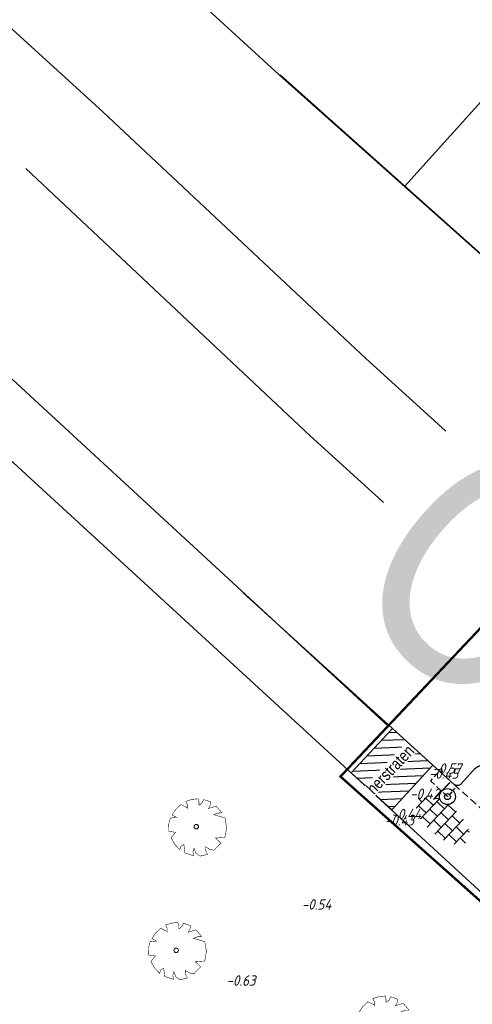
# Model space of a CAD drawing. Header units: metres. Extents: x 111546 to 149831, y 498798 to 507863.
# Tile 8 of 256: x 113462 to 113481, y 498987 to 499029. Entities that reach past the tile are written whole.
import ezdxf
from ezdxf.enums import TextEntityAlignment as Align

# ---------------------------------------------------------------- set-up
doc = ezdxf.new("R2010")
doc.units = ezdxf.units.M
doc.linetypes.add('DASHED', pattern=[19.05, 12.7, -6.35])
for name, color, linetype in [('0-hoogte mv-bestaand', 253, 'Continuous'), ('0-werkgrens', 210, 'FENCELINE1'), ('3-bs-trottoirkolk', 252, 'Continuous'), ('3-nw-herstraten1', 7, 'Continuous'), ('3-NW-HV-316010+318010-Afwerken zandbed voor wegfundering en menggranulaat-opp', 20, 'Continuous'), ('3-nw-verkeersbord-paal-aanlegtek', 2, 'Continuous'), ('3-vw-band-ob 6x20', 30, 'Continuous'), ('Q26_BOOM', 252, 'Continuous'), ('T02_RASTER', 252, 'Continuous'), ('V02_KNTOPENVERH', 252, 'Continuous'), ('V03_KNTTEGELPAD', 252, 'Continuous')]:
    doc.layers.add(name, color=color, linetype=linetype)
for name, color, linetype, lineweight in [('0-kadastrale percelen', 253, 'AI-KADASTRAAL', 9), ('3-nw-arcering-trottoir', 2, 'Continuous', 15), ('3-nw-materiaalscheiding-', 7, 'DASHED', 13), ('3-nw-text-20', 7, 'Continuous', 15)]:
    doc.layers.add(name, color=color, linetype=linetype, lineweight=lineweight)
doc.styles.get("Standard").update_dxf_attribs({"font": 'isocp-ie.shx'})
doc.styles.add('veysel', font='isocp-ie.shx', dxfattribs={"height": 0.1})
doc.styles.add('Zaanstad 1-200 2.5mm', font='ARIALN.TTF', dxfattribs={"height": 0.5})
doc.styles.add('Zaanstad 1-250 2.0mm', font='ARIALN.TTF', dxfattribs={"height": 0.5})
doc.linetypes.add('AI-KADASTRAAL', pattern='A,5.5,-2,["K",Standard,S=1.8,R=0,X=0,Y=-0.9],-2,5.5,-2,[5,NLCS.SHX,S=0.75,R=0,X=0,Y=0],-2', length=19)
doc.linetypes.add('FENCELINE1', pattern='A,6.35,-2.54,[133,ltypeshp.shx,S=2.54,R=0,X=-2.54,Y=0],-2.54,25.4', length=36.83)

# ---------------------------------------------------------------- blocks, each defined once
blk = doc.blocks.new('Q26')
at = {"linetype": 'Continuous', "lineweight": 20, "const_width": 0.0225}
blk.add_lwpolyline([(0.757, 0.516), (1.237, 0.371), (1.308, -0.046), (1.235, -0.463), (0.83, -0.494), (1.061, -0.711), (0.757, -1.022), (0.565, -0.971), (0.395, -0.867), (0.404, -1.032), (0.49, -1.198), (0.163, -1.271), (-0.015, -1.136), (-0.097, -0.929), (-0.141, -1.084), (-0.112, -1.255), (-0.489, -1.131), (-0.532, -0.774), (-0.668, -0.854), (-0.707, -0.996), (-0.927, -0.766), (-1.083, -0.479), (-0.894, -0.246), (-1.181, -0.203), (-1.187, 0.104), (-1.122, 0.367), (-0.847, 0.398), (-1.04, 0.503), (-0.879, 0.749), (-0.663, 0.95), (-0.402, 0.826), (-0.388, 0.795), (-0.382, 0.942), (-0.452, 1.088), (-0.194, 1.172), (0.076, 1.199), (0.118, 1.07), (0.119, 0.935), (0.148, 0.935), (0.252, 1.031), (0.325, 1.167), (0.626, 1.059), (0.6, 0.925), (0.525, 0.78), (0.856, 0.885), (1.105, 0.593), (0.924, 0.584)], close=True, dxfattribs=at)
at = {"linetype": 'Continuous', "lineweight": 20}
blk.add_circle((0.001, -0.001), 0.0983, dxfattribs=at)
blk = doc.blocks.new('KOLK_R')
at = {"color": 0, "linetype": 'DASHED', "ltscale": 0.02}
for points in [[(-0.486, 0.11), (-0.598, -0.376)], [(0.376, -0.598), (-0.598, -0.376)]]:
    blk.add_lwpolyline(points, dxfattribs=at)
at = {"color": 0, "linetype": 'DASHED', "ltscale": 0.01}
blk.add_lwpolyline([(0.486, -0.11), (0.376, -0.598)], dxfattribs=at)
blk = doc.blocks.new('paal_verkeersbord')
at = {"const_width": 0.035}
blk.add_lwpolyline([(-0.3, -0.2), (0.3, -0.2)], dxfattribs=at)
for radius in [0.2, 0.0745]:
    blk.add_circle((0, 0), radius)

msp = doc.modelspace()

# ---------------------------------------------------------------- hatches: boundary and pattern name
at = {"layer": '3-nw-arcering-trottoir'}
h = msp.add_hatch(dxfattribs=at)
h.set_pattern_fill('AVH-TEGEL_300X300_HALFST', color=256, scale=1.5, angle=116.45265, style=0, pattern_type=2)
h.set_pattern_definition([(136.476130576, (-311232.32864, 219694.99667), (-0.48123715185, 0.14675082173), [0.45, -0.45]), (226.47613058, (-311232.32864, 219694.99667), (0.3262893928, -0.30989551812), [])])
edge = h.paths.add_edge_path()
edge.add_ellipse((113480.214, 498994.8961), major_axis=(-1.0597, 0.9251), ratio=0.488545, start_angle=0, end_angle=360)
at = {"layer": '3-nw-herstraten1', "ltscale": 0.06, "transparency": 33554687}
h = msp.add_hatch(dxfattribs=at)
h.set_pattern_fill('ANSI31', color=256, scale=0.1)
h.set_pattern_definition([(2.41437, (113596.9996, 499009.72348), (-0.0133751, 0.31721815), [])])
h.paths.add_polyline_path([(113479.7909, 498997.2689), (113478.0553, 498998.8463), (113476.2694, 498996.9266), (113478.0333, 498995.3306)])

# ---------------------------------------------------------------- linework, layer by layer
at = {"layer": '0-kadastrale percelen', "ltscale": 0.25}
msp.add_lwpolyline([(113444.9189, 499049.1866), (113445.8539, 499050.2046), (113464.6239, 499032.9526), (113465.2369, 499033.6196), (113467.2209, 499031.7956), (113467.5719, 499032.1776), (113473.3289, 499026.8776), (113487.6229, 499014.1476), (113501.9599, 499030.0076), (113501.0919, 499030.8166), (113506.5249, 499036.7206), (113493.4459, 499048.7516), (113463.3479, 499076.3796), (113462.9969, 499075.9956), (113460.1459, 499078.5976), (113456.4239, 499074.5216), (113449.7349, 499080.6706), (113451.4269, 499082.5116), (113435.5889, 499097.0686)], dxfattribs=at)
at = {"layer": '3-nw-herstraten1', "ltscale": 0.02}
msp.add_lwpolyline([(113479.7909, 498997.2689), (113478.0553, 498998.8463), (113476.2694, 498996.9266), (113478.0333, 498995.3306)], close=True, dxfattribs=at)
at = {"layer": '3-nw-materiaalscheiding-', "ltscale": 0.025}
msp.add_lwpolyline([(113480.7111, 498996.4326), (113485.8451, 498991.7838)], dxfattribs=at)
at = {"layer": '3-vw-band-ob 6x20', "ltscale": 0.05}
msp.add_lwpolyline([(113442.4659, 499046.5196), (113465.5809, 499025.4386), (113476.9079, 499014.7906), (113490.8139, 499002.1436), (113494.0609, 499002.1226), (113507.8099, 499014.5506), (113510.0869, 499014.9646)], dxfattribs=at)
at = {"layer": 'T02_RASTER', "ltscale": 0.25}
msp.add_lwpolyline([(113505.4519, 499042.2686), (113506.9379, 499043.8766), (113510.9859, 499040.0976), (113500.1139, 499028.3056), (113487.4749, 499014.2936), (113473.2119, 499027.0266)], dxfattribs=at)
at = {"layer": 'V02_KNTOPENVERH'}
for points in [[(113462.2589, 499022.9846), (113474.5009, 499011.4686), (113486.8552, 499000.24)], [(113477.855, 498998.9533), (113457.5979, 499017.6516)]]:
    msp.add_lwpolyline(points, dxfattribs=at)
msp.add_lwpolyline([(113483.4923, 498996.5399), (113482.9106, 498997.0685, 0.4142136), (113481.498, 498997.0011), (113480.9936, 498996.4461, -0.4142136), (113480.7111, 498996.4326), (113471.6271, 499004.6888)], format="xyb", dxfattribs=at)
at = {"layer": 'V03_KNTTEGELPAD'}
msp.add_line((113459.7139, 499012.1486), (113483.9309, 498989.8796), dxfattribs=at)
msp.add_lwpolyline([(113478.5839, 499022.2306), (113483.7009, 499027.9056), (113487.0869, 499024.8736), (113485.3769, 499023.0066), (113490.8909, 499018.0816)], dxfattribs=at)

# ---------------------------------------------------------------- block references
at = {"layer": '3-bs-trottoirkolk', "rotation": 330.1519810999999}
msp.add_blockref('KOLK_R', (113480.3919, 498996.612), dxfattribs=at)
at = {"layer": '3-nw-verkeersbord-paal-aanlegtek', "xscale": 1.716311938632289, "yscale": 1.716311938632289, "zscale": 1.716311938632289, "rotation": 225.99702569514}
msp.add_blockref('paal_verkeersbord', (113480.4204, 498995.9062), dxfattribs=at)
at = {"layer": 'Q26_BOOM'}
for p in [(113469.6009, 498994.6126), (113468.7319, 498989.2796), (113477.6589, 498986.1096)]:
    msp.add_blockref('Q26', p, dxfattribs=at)

# ---------------------------------------------------------------- texts
at = {"layer": '0-hoogte mv-bestaand', "style": 'veysel', "oblique": 15}
for s, p in [('-0.57', (113480.3969, 498996.8903)), ('-0.45', (113480.2509, 498996.6747)), ('-0.42', (113479.4394, 498995.8053)), ('-0.44', (113478.6481, 498994.9317)), ('-0.43', (113478.3548, 498994.6594)), ('-0.54', (113474.7827, 498991.0332)), ('-0.63', (113471.5274, 498987.7512))]:
    msp.add_text(s, height=0.45, rotation=360, dxfattribs=at).set_placement(p, align=Align.CENTER)

# ---------------------------------------------------------------- next in the draw order: texts
at = {"layer": '3-NW-HV-316010+318010-Afwerken zandbed voor wegfundering en menggranulaat-opp', "insert": (113475.4853, 499004.5452), "char_height": 10.1013, "attachment_point": 7, "rotation": 318.87507, "style": 'Zaanstad 1-200 2.5mm', "bg_fill": 3, "box_fill_scale": 1.1, "bg_fill_color": 256, "bg_fill_true_color": 13158600, "bg_fill_transparency": 0}
msp.add_mtext('C', dxfattribs=at)

# ---------------------------------------------------------------- next in the draw order: linework, layer by layer
at = {"layer": '0-werkgrens', "ltscale": 0.1, "const_width": 0.1}
msp.add_lwpolyline([(113479.6253, 498979.0849), (113484.1208, 498984.0165, 0.4039351), (113483.9617, 498989.5088), (113475.8118, 498996.7717), (113485.7837, 499007.3529), (113482.9767, 499009.9327), (113486.9206, 499014.2296), (113487.4359, 499013.7567), (113502.1345, 499029.7874), (113501.918, 499030.152), (113511.2003, 499039.6849), (113508.2435, 499042.2183), (113508.2435, 499042.2183), (113508.7638, 499042.8517), (113516.5127, 499051.1829), (113508.3492, 499058.6848), (113512.2875, 499063.0094), (113528.8523, 499080.6824), (113484.3592, 499121.3964)], format="xyb", dxfattribs=at)

# ---------------------------------------------------------------- next in the draw order: texts
at = {"layer": '3-nw-text-20', "ltscale": 0.05, "insert": (113477.9634, 498997.0721), "char_height": 0.5, "attachment_point": 5, "rotation": 46.48699, "style": 'Zaanstad 1-250 2.0mm', "bg_fill": 3, "box_fill_scale": 1.1, "bg_fill_color": 256, "bg_fill_true_color": 13158600, "bg_fill_transparency": 0}
msp.add_mtext('\\A1;herstraten', dxfattribs=at)

doc.saveas('drawing.dxf')
